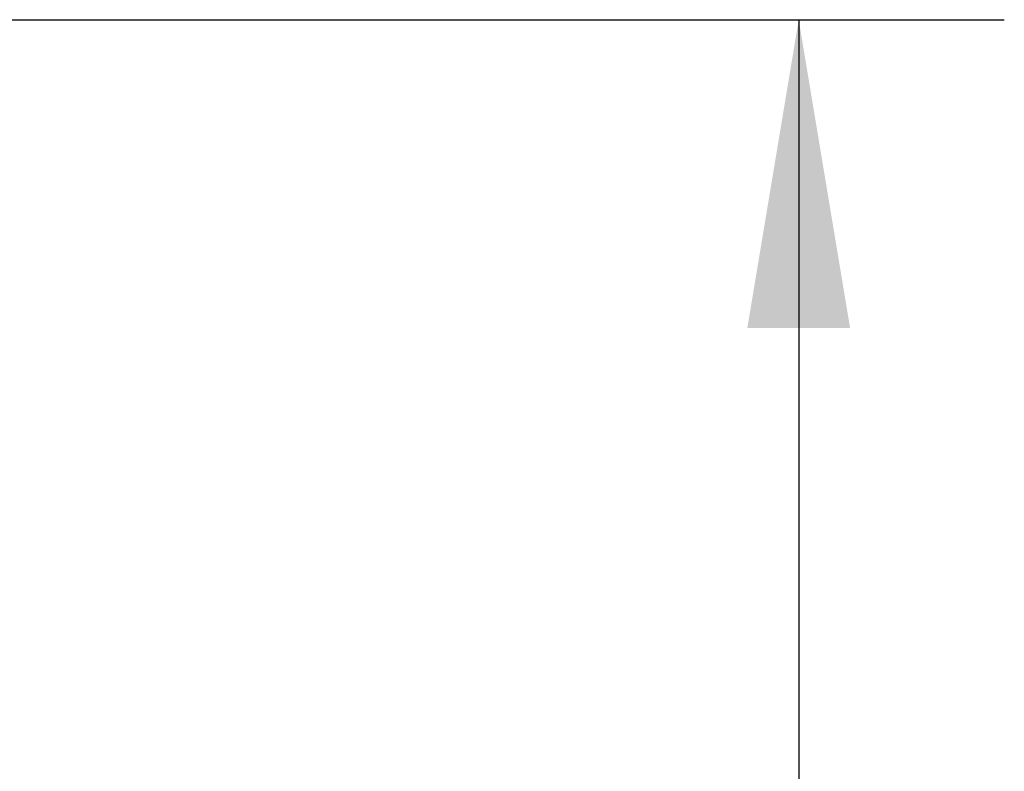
# Model space of a CAD drawing. Header units: millimetres. Extents: x 0 to 420, y 0 to 297.
# Tile 19 of 26: x 224.37 to 233.95, y 234.17 to 241.48. Entities that reach past the tile are written whole.
import ezdxf

# ---------------------------------------------------------------- set-up
doc = ezdxf.new("R2010")
doc.units = ezdxf.units.MM
doc.layers.add('CARTIGLIO', color=140, linetype='Continuous')
doc.styles.add('SLDTEXTSTYLE3', font='TXT', dxfattribs={"width": 0.75})
doc.dimstyles.new('SLDDIMSTYLE0', dxfattribs={"dimtxt": 3, "dimasz": 3, "dimexe": 0, "dimexo": 0.0625, "dimgap": 0.75, "dimtad": 1, "dimdec": 0, "dimlfac": 20, "dimrnd": 1e-09, "dimzin": 12, "dimdsep": 46, "dimtxsty": 'SLDTEXTSTYLE3', "dimsah": 1, "dimcen": 0.09, "dimadec": 0, "dimazin": 3, "dimtfac": 1, "dimtdec": 3, "dimtofl": 0, "dimtmove": 0, "dimatfit": 3, "dimfxl": 0, "dimfrac": 2, "dimtolj": 1, "dimtzin": 12, "dimarcsym": 0})

# ---------------------------------------------------------------- blocks, each defined once
blk = doc.blocks.new('_D')
at = {"layer": 'CARTIGLIO'}
for p, q in [((208.0894, 241.4833), (233.953, 241.4833)), ((231.953, 241.4833), (231.953, 192.9448)), ((208.7001, 192.9448), (233.953, 192.9448))]:
    blk.add_line(p, q, dxfattribs=at)
for points in [[(231.953, 241.4833), (231.453, 238.4833), (232.453, 238.4833)], [(231.953, 192.9448), (232.453, 195.9448), (231.453, 195.9448)]]:
    blk.add_solid(points, dxfattribs=at)
at = {"layer": 'CARTIGLIO', "insert": (228.0858, 216.1057), "char_height": 3, "attachment_point": 1, "rotation": 90, "style": 'SLDTEXTSTYLE3'}
blk.add_mtext('1', dxfattribs=at)

msp = doc.modelspace()

# ---------------------------------------------------------------- dimensions: what is measured, and where the dimension line sits
at = {"layer": 'CARTIGLIO'}
dim = msp.add_linear_dim(base=(231.95301, 192.94479), p1=(206.08943, 241.48329), p2=(206.70013, 192.94479), angle=90, dimstyle='SLDDIMSTYLE0', dxfattribs=at)
dim.commit()
dim.dimension.update_dxf_attribs({"geometry": '_D', "text_midpoint": (231.95301, 217.21404), "dimtype": 160})

doc.saveas('drawing.dxf')
